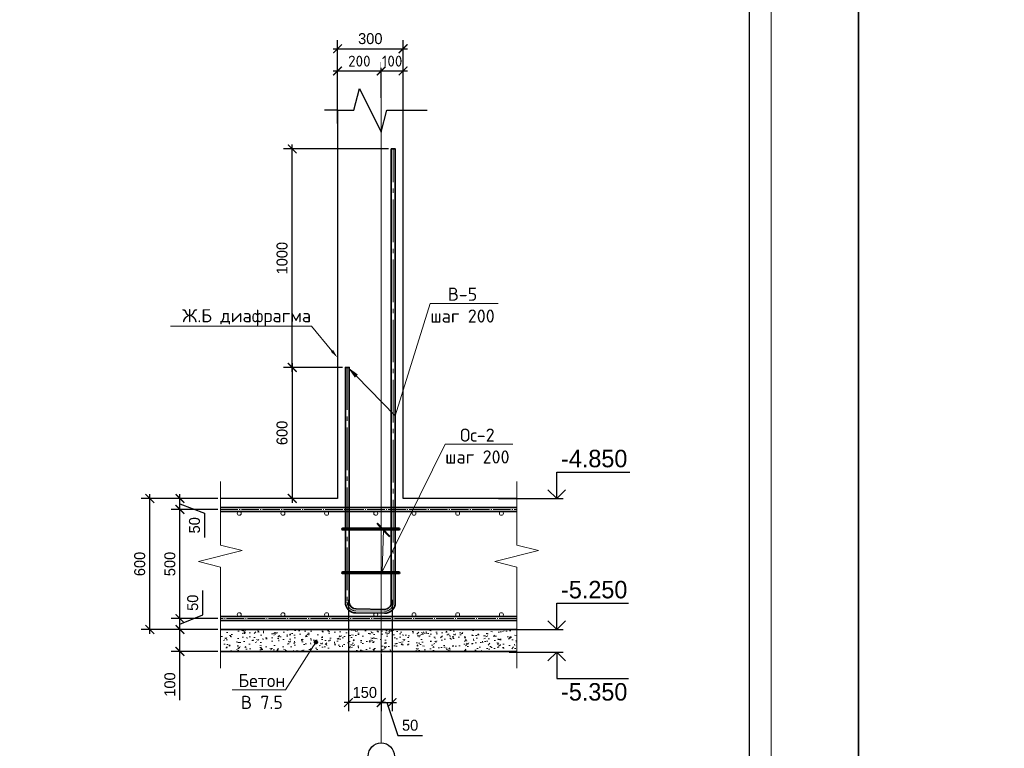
# Model space of a CAD drawing. Header units: millimetres. Extents: x -33345 to 4712671, y -3392 to 121473.
# Tile 203 of 256: x 1125994 to 1148531, y 53625 to 70302. Entities that reach past the tile are written whole.
import ezdxf
from ezdxf import colors
from ezdxf.entities.mleader import LeaderData, LeaderLine
from ezdxf.math import Vec2, Vec3

# ---------------------------------------------------------------- set-up
doc = ezdxf.new("R2010")
doc.units = ezdxf.units.MM
doc.linetypes.add('AM_DIN_G_W050', pattern=[13.75, 9.75, -1.5, 1, -1.5])
doc.linetypes.add('ГОСТ 2.303 5', pattern=[24, 20, -1.5, 1, -1.5])
doc.layers.add('_линия', color=7, linetype='Continuous')
doc.layers.add('СПДС_РАЗМЕРЫ', color=7, linetype='Continuous')
for name, color, linetype, lineweight in [('Lina', 7, 'Continuous', 20), ('Stena', 7, 'Continuous', 50), ('w-hatch', 7, 'Continuous', 0), ('w-line', 7, 'Continuous', 0), ('w-Армирования', 172, 'Continuous', 30), ('СПДС_w-ось', 4, 'Continuous', 0)]:
    doc.layers.add(name, color=color, linetype=linetype, lineweight=lineweight)
doc.styles.add('#_text', font='CS_Gost2304.shx')
doc.styles.add('ISO', font='isocpeui.ttf')
doc.styles.add('X-U-RW-01$0$StyleROMANS', font='GOTHIC.TTF')
doc.dimstyles.new('#_black', dxfattribs={"dimscale": 100, "dimtxt": 2.5, "dimasz": 2, "dimexe": 2, "dimexo": 0.625, "dimgap": 1, "dimtad": 1, "dimdec": 0, "dimtxsty": '#_text', "dimblk": 'ARCHTICK', "dimblk1": 'ARCHTICK', "dimblk2": 'DOT', "dimcen": 2.5, "dimdle": 1, "dimadec": 0, "dimazin": 2, "dimtfac": 0.75, "dimtdec": 0, "dimtmove": 1, "dimatfit": 3, "dimfxl": 1, "dimtfill": 1, "dimtolj": 1, "dimarcsym": 1})

# ---------------------------------------------------------------- blocks, each defined once
blk = doc.blocks.new('_ArchTick')
at = {"color": 0, "linetype": 'ByBlock', "const_width": 0.15}
blk.add_lwpolyline([(-0.5, -0.5), (0.5, 0.5)], dxfattribs=at)
blk = doc.blocks.new('*D1530')
at = {"layer": 'Defpoints', "color": 0, "transparency": 16777216}
for p in [(1134269, 69128), (1134269, 68454), (1133269, 68227)]:
    blk.add_point(p, dxfattribs=at)
at = {"layer": 'СПДС_РАЗМЕРЫ', "color": 0, "lineweight": -2, "transparency": 16777216}
for p, q in [((1133269, 68289), (1133269, 69328)), ((1134269, 68516), (1134269, 69328)), ((1133169, 69128), (1134369, 69128))]:
    blk.add_line(p, q, dxfattribs=at)
at = {"layer": 'СПДС_РАЗМЕРЫ', "color": 0, "lineweight": -2, "transparency": 16777216, "xscale": 200, "yscale": 200, "zscale": 200, "rotation": 180}
blk.add_blockref('_ArchTick', (1133269, 69128), dxfattribs=at)
at = {"layer": 'СПДС_РАЗМЕРЫ', "color": 0, "lineweight": -2, "transparency": 16777216, "xscale": 200, "yscale": 200, "zscale": 200}
blk.add_blockref('_ArchTick', (1134269, 69128), dxfattribs=at)
at = {"layer": 'СПДС_РАЗМЕРЫ', "color": 0, "lineweight": 9, "transparency": 16777216, "insert": (1133769, 69353), "char_height": 250, "attachment_point": 5, "style": 'X-U-RW-01$0$StyleROMANS', "bg_fill": 3, "box_fill_scale": 1.1, "bg_fill_color": 256, "bg_fill_true_color": 13158600, "bg_fill_transparency": 0}
blk.add_mtext('\\A1;{\\fISOCPEUR|b0|i0|c204|p34;200}', dxfattribs=at)
blk = doc.blocks.new('_Dot')
at = {"color": 0, "linetype": 'ByBlock', "lineweight": -2}
blk.add_line((-0.5, 0), (-1, 0), dxfattribs=at)
at = {"color": 0, "linetype": 'ByBlock', "const_width": 0.5}
blk.add_lwpolyline([(-0.25, 0, 1), (0.25, 0, 1)], format="xyb", close=True, dxfattribs=at)
blk = doc.blocks.new('*D2945')
at = {"layer": 'Defpoints', "color": 0, "transparency": 16777216}
for p in [(1129663, 56343), (1130589, 56343), (1130589, 55843)]:
    blk.add_point(p, dxfattribs=at)
at = {"layer": 'СПДС_РАЗМЕРЫ', "color": 0, "lineweight": -2, "transparency": 16777216}
for p, q in [((1130527, 56343), (1129463, 56343)), ((1129663, 55743), (1129663, 56443)), ((1130527, 55843), (1129463, 55843)), ((1129663, 54725), (1129663, 55843))]:
    blk.add_line(p, q, dxfattribs=at)
at = {"layer": 'СПДС_РАЗМЕРЫ', "color": 0, "lineweight": -2, "transparency": 16777216, "xscale": 200, "yscale": 200, "zscale": 200}
for p, rotation in [((1129663, 56343), 90), ((1129663, 55843), 270)]:
    blk.add_blockref('_ArchTick', p, dxfattribs=dict(at, rotation=rotation))
at = {"layer": 'СПДС_РАЗМЕРЫ', "color": 0, "lineweight": 9, "transparency": 16777216, "insert": (1129432, 55084), "char_height": 250, "attachment_point": 5, "rotation": 90, "style": 'X-U-RW-01$0$StyleROMANS', "bg_fill": 3, "box_fill_scale": 1.1, "bg_fill_color": 256, "bg_fill_true_color": 13158600, "bg_fill_transparency": 0}
blk.add_mtext('\\A1;100', dxfattribs=at)
blk = doc.blocks.new('*D2946')
at = {"layer": 'Defpoints', "color": 0, "transparency": 16777216}
for p in [(1128973, 59343), (1130589, 59343), (1130589, 56343)]:
    blk.add_point(p, dxfattribs=at)
at = {"layer": 'СПДС_РАЗМЕРЫ', "color": 0, "lineweight": -2, "transparency": 16777216}
for p, q in [((1130527, 59343), (1128773, 59343)), ((1128973, 56243), (1128973, 59443)), ((1130527, 56343), (1128773, 56343))]:
    blk.add_line(p, q, dxfattribs=at)
at = {"layer": 'СПДС_РАЗМЕРЫ', "color": 0, "lineweight": -2, "transparency": 16777216, "xscale": 200, "yscale": 200, "zscale": 200}
for p, rotation in [((1128973, 59343), 90), ((1128973, 56343), 270)]:
    blk.add_blockref('_ArchTick', p, dxfattribs=dict(at, rotation=rotation))
at = {"layer": 'СПДС_РАЗМЕРЫ', "color": 0, "lineweight": 9, "transparency": 16777216, "insert": (1128742, 57843), "char_height": 250, "attachment_point": 5, "rotation": 90, "style": 'X-U-RW-01$0$StyleROMANS', "bg_fill": 3, "box_fill_scale": 1.1, "bg_fill_color": 256, "bg_fill_true_color": 13158600, "bg_fill_transparency": 0}
blk.add_mtext('\\A1;600', dxfattribs=at)
blk = doc.blocks.new('*D1531')
at = {"layer": 'Defpoints', "color": 0, "transparency": 16777216}
for p in [(1129663, 56593), (1130589, 56593), (1130589, 56343)]:
    blk.add_point(p, dxfattribs=at)
at = {"layer": 'СПДС_РАЗМЕРЫ', "color": 0, "lineweight": -2, "transparency": 16777216}
for p, q in [((1130186, 56676), (1130186, 57236)), ((1130527, 56593), (1129463, 56593)), ((1129663, 56243), (1129663, 56693)), ((1129663, 56468), (1130186, 56676)), ((1130527, 56343), (1129463, 56343))]:
    blk.add_line(p, q, dxfattribs=at)
at = {"layer": 'СПДС_РАЗМЕРЫ', "color": 0, "lineweight": -2, "transparency": 16777216, "xscale": 200, "yscale": 200, "zscale": 200, "rotation": 270}
blk.add_blockref('_ArchTick', (1129663, 56343), dxfattribs=at)
at = {"layer": 'СПДС_РАЗМЕРЫ', "color": 0, "lineweight": 9, "transparency": 16777216, "insert": (1129955, 56956), "char_height": 250, "attachment_point": 5, "rotation": 90, "style": 'X-U-RW-01$0$StyleROMANS', "bg_fill": 3, "box_fill_scale": 1.1, "bg_fill_color": 256, "bg_fill_true_color": 13158600, "bg_fill_transparency": 0}
blk.add_mtext('\\A1;50', dxfattribs=at)
at = {"layer": 'СПДС_РАЗМЕРЫ', "color": 0, "lineweight": -2, "transparency": 16777216, "xscale": 200, "yscale": 200, "zscale": 200, "rotation": 90}
blk.add_blockref('_ArchTick', (1129663, 56593), dxfattribs=at)
blk = doc.blocks.new('*D1532')
at = {"layer": 'Defpoints', "color": 0, "transparency": 16777216}
for p in [(1129663, 59093), (1130589, 59093), (1130589, 56593)]:
    blk.add_point(p, dxfattribs=at)
at = {"layer": 'СПДС_РАЗМЕРЫ', "color": 0, "lineweight": -2, "transparency": 16777216}
for p, q in [((1130527, 59093), (1129463, 59093)), ((1129663, 56493), (1129663, 59193)), ((1130527, 56593), (1129463, 56593))]:
    blk.add_line(p, q, dxfattribs=at)
at = {"layer": 'СПДС_РАЗМЕРЫ', "color": 0, "lineweight": -2, "transparency": 16777216, "xscale": 200, "yscale": 200, "zscale": 200}
for p, rotation in [((1129663, 59093), 90), ((1129663, 56593), 270)]:
    blk.add_blockref('_ArchTick', p, dxfattribs=dict(at, rotation=rotation))
at = {"layer": 'СПДС_РАЗМЕРЫ', "color": 0, "lineweight": 9, "transparency": 16777216, "insert": (1129432, 57843), "char_height": 250, "attachment_point": 5, "rotation": 90, "style": 'X-U-RW-01$0$StyleROMANS', "bg_fill": 3, "box_fill_scale": 1.1, "bg_fill_color": 256, "bg_fill_true_color": 13158600, "bg_fill_transparency": 0}
blk.add_mtext('\\A1;500', dxfattribs=at)
blk = doc.blocks.new('*D1533')
at = {"layer": 'Defpoints', "color": 0, "transparency": 16777216}
for p in [(1129663, 59343), (1130589, 59343), (1130589, 59093)]:
    blk.add_point(p, dxfattribs=at)
at = {"layer": 'СПДС_РАЗМЕРЫ', "color": 0, "lineweight": -2, "transparency": 16777216}
for p, q in [((1130527, 59343), (1129463, 59343)), ((1129663, 58993), (1129663, 59443)), ((1130527, 59093), (1129463, 59093)), ((1129663, 59218), (1130228, 59009)), ((1130228, 59009), (1130228, 58449))]:
    blk.add_line(p, q, dxfattribs=at)
at = {"layer": 'СПДС_РАЗМЕРЫ', "color": 0, "lineweight": -2, "transparency": 16777216, "xscale": 200, "yscale": 200, "zscale": 200, "rotation": 90}
blk.add_blockref('_ArchTick', (1129663, 59343), dxfattribs=at)
at = {"layer": 'СПДС_РАЗМЕРЫ', "color": 0, "lineweight": 9, "transparency": 16777216, "insert": (1129996, 58729), "char_height": 250, "attachment_point": 5, "rotation": 90, "style": 'X-U-RW-01$0$StyleROMANS', "bg_fill": 3, "box_fill_scale": 1.1, "bg_fill_color": 256, "bg_fill_true_color": 13158600, "bg_fill_transparency": 0}
blk.add_mtext('\\A1;50', dxfattribs=at)
at = {"layer": 'СПДС_РАЗМЕРЫ', "color": 0, "lineweight": -2, "transparency": 16777216, "xscale": 200, "yscale": 200, "zscale": 200, "rotation": 270}
blk.add_blockref('_ArchTick', (1129663, 59093), dxfattribs=at)
blk = doc.blocks.new('*D1534')
at = {"layer": 'Defpoints', "color": 0, "transparency": 16777216}
for p in [(1133448, 62343), (1132232, 59343), (1133269, 59343)]:
    blk.add_point(p, dxfattribs=at)
at = {"layer": 'СПДС_РАЗМЕРЫ', "color": 0, "lineweight": -2, "transparency": 16777216}
for p, q in [((1132232, 62443), (1132232, 59243)), ((1133386, 62343), (1132032, 62343)), ((1133207, 59343), (1132032, 59343))]:
    blk.add_line(p, q, dxfattribs=at)
at = {"layer": 'СПДС_РАЗМЕРЫ', "color": 0, "lineweight": -2, "transparency": 16777216, "xscale": 200, "yscale": 200, "zscale": 200}
for p, rotation in [((1132232, 62343), 90), ((1132232, 59343), 270)]:
    blk.add_blockref('_ArchTick', p, dxfattribs=dict(at, rotation=rotation))
at = {"layer": 'СПДС_РАЗМЕРЫ', "color": 0, "lineweight": 9, "transparency": 16777216, "insert": (1132000, 60843), "char_height": 250, "attachment_point": 5, "rotation": 90, "style": 'X-U-RW-01$0$StyleROMANS', "bg_fill": 3, "box_fill_scale": 1.1, "bg_fill_color": 256, "bg_fill_true_color": 13158600, "bg_fill_transparency": 0}
blk.add_mtext('\\A1;600', dxfattribs=at)
blk = doc.blocks.new('*D1535')
at = {"layer": 'Defpoints', "color": 0, "transparency": 16777216}
for p in [(1132232, 67343), (1134499, 67343), (1133448, 62343)]:
    blk.add_point(p, dxfattribs=at)
at = {"layer": 'СПДС_РАЗМЕРЫ', "color": 0, "lineweight": -2, "transparency": 16777216}
for p, q in [((1132232, 62243), (1132232, 67443)), ((1134437, 67343), (1132032, 67343)), ((1133386, 62343), (1132032, 62343))]:
    blk.add_line(p, q, dxfattribs=at)
at = {"layer": 'СПДС_РАЗМЕРЫ', "color": 0, "lineweight": -2, "transparency": 16777216, "xscale": 200, "yscale": 200, "zscale": 200}
for p, rotation in [((1132232, 67343), 90), ((1132232, 62343), 270)]:
    blk.add_blockref('_ArchTick', p, dxfattribs=dict(at, rotation=rotation))
at = {"layer": 'СПДС_РАЗМЕРЫ', "color": 0, "lineweight": 9, "transparency": 16777216, "insert": (1132000, 64843), "char_height": 250, "attachment_point": 5, "rotation": 90, "style": 'X-U-RW-01$0$StyleROMANS', "bg_fill": 3, "box_fill_scale": 1.1, "bg_fill_color": 256, "bg_fill_true_color": 13158600, "bg_fill_transparency": 0}
blk.add_mtext('\\A1;1000', dxfattribs=at)
blk = doc.blocks.new('*D1536')
at = {"layer": 'Defpoints', "color": 0, "transparency": 16777216}
for p in [(1133519, 57087), (1134269, 55843)]:
    blk.add_point(p, dxfattribs=at)
at = {"layer": 'СПДС_РАЗМЕРЫ', "color": 0, "lineweight": -2, "transparency": 16777216}
for p, q in [((1133519, 57025), (1133519, 54471)), ((1134269, 55780), (1134269, 54471)), ((1134369, 54671), (1133419, 54671))]:
    blk.add_line(p, q, dxfattribs=at)
at = {"layer": 'СПДС_РАЗМЕРЫ', "color": 0, "lineweight": 9, "transparency": 16777216, "insert": (1133894, 54902), "char_height": 250, "attachment_point": 5, "style": 'X-U-RW-01$0$StyleROMANS', "bg_fill": 3, "box_fill_scale": 1.1, "bg_fill_color": 256, "bg_fill_true_color": 13158600, "bg_fill_transparency": 0}
blk.add_mtext('\\A1;150', dxfattribs=at)
at = {"layer": 'Defpoints', "color": 0, "transparency": 16777216}
blk.add_point((1133519, 54671), dxfattribs=at)
at = {"layer": 'СПДС_РАЗМЕРЫ', "color": 0, "lineweight": -2, "transparency": 16777216, "xscale": 200, "yscale": 200, "zscale": 200, "rotation": 180}
blk.add_blockref('_ArchTick', (1133519, 54671), dxfattribs=at)
at = {"layer": 'СПДС_РАЗМЕРЫ', "color": 0, "lineweight": -2, "transparency": 16777216, "xscale": 200, "yscale": 200, "zscale": 200}
blk.add_blockref('_ArchTick', (1134269, 54671), dxfattribs=at)
blk = doc.blocks.new('*D1537')
at = {"layer": 'Defpoints', "color": 0, "transparency": 16777216}
for p in [(1134519, 57087), (1134269, 55843), (1134519, 54671)]:
    blk.add_point(p, dxfattribs=at)
at = {"layer": 'СПДС_РАЗМЕРЫ', "color": 0, "lineweight": -2, "transparency": 16777216}
for p, q in [((1134519, 57025), (1134519, 54471)), ((1134269, 55780), (1134269, 54471)), ((1134169, 54671), (1134619, 54671)), ((1134394, 54671), (1134651, 53920)), ((1134651, 53920), (1135212, 53920))]:
    blk.add_line(p, q, dxfattribs=at)
at = {"layer": 'СПДС_РАЗМЕРЫ', "color": 0, "lineweight": -2, "transparency": 16777216, "xscale": 200, "yscale": 200, "zscale": 200, "rotation": 180}
blk.add_blockref('_ArchTick', (1134269, 54671), dxfattribs=at)
at = {"layer": 'СПДС_РАЗМЕРЫ', "color": 0, "lineweight": -2, "transparency": 16777216, "xscale": 200, "yscale": 200, "zscale": 200}
blk.add_blockref('_ArchTick', (1134519, 54671), dxfattribs=at)
at = {"layer": 'СПДС_РАЗМЕРЫ', "color": 0, "lineweight": 9, "transparency": 16777216, "insert": (1134931, 54152), "char_height": 250, "attachment_point": 5, "style": 'X-U-RW-01$0$StyleROMANS', "bg_fill": 3, "box_fill_scale": 1.1, "bg_fill_color": 256, "bg_fill_true_color": 13158600, "bg_fill_transparency": 0}
blk.add_mtext('\\A1;50', dxfattribs=at)
blk = doc.blocks.new('*D1542')
at = {"layer": 'Defpoints', "color": 0, "transparency": 16777216}
for p in [(1134269, 68454), (1134769, 68227)]:
    blk.add_point(p, dxfattribs=at)
at = {"layer": 'СПДС_РАЗМЕРЫ', "color": 0, "lineweight": -2, "transparency": 16777216}
for p, q in [((1134269, 68516), (1134269, 69328)), ((1134769, 68289), (1134769, 69328)), ((1134169, 69128), (1134869, 69128))]:
    blk.add_line(p, q, dxfattribs=at)
at = {"layer": 'СПДС_РАЗМЕРЫ', "color": 0, "transparency": 16777216, "insert": (1134519, 69353), "char_height": 250, "attachment_point": 5, "style": 'X-U-RW-01$0$StyleROMANS', "bg_fill": 3, "box_fill_scale": 1.1, "bg_fill_color": 256, "bg_fill_true_color": 13158600, "bg_fill_transparency": 0}
blk.add_mtext('\\A1;{\\fISOCPEUR|b0|i0|c204|p34;100}', dxfattribs=at)
at = {"layer": 'Defpoints', "color": 0, "transparency": 16777216}
blk.add_point((1134769, 69128), dxfattribs=at)
at = {"layer": 'СПДС_РАЗМЕРЫ', "color": 0, "lineweight": -2, "transparency": 16777216, "xscale": 200, "yscale": 200, "zscale": 200, "rotation": 180}
blk.add_blockref('_ArchTick', (1134269, 69128), dxfattribs=at)
at = {"layer": 'СПДС_РАЗМЕРЫ', "color": 0, "lineweight": -2, "transparency": 16777216, "xscale": 200, "yscale": 200, "zscale": 200}
blk.add_blockref('_ArchTick', (1134769, 69128), dxfattribs=at)
blk = doc.blocks.new('tryu')
at = {"layer": 'Lina', "ltscale": 10}
blk.add_lwpolyline([(-43721760, 22818632), (-43721760, 22788932), (-43763760, 22788932), (-43763760, 22818632)], close=True, dxfattribs=at)
at = {"layer": 'Lina', "lineweight": 30, "ltscale": 10}
blk.add_lwpolyline([(-43722260, 22818132), (-43722260, 22789432), (-43761760, 22789432), (-43761760, 22818132)], close=True, dxfattribs=at)
blk = doc.blocks.new('*D2956')
at = {"layer": 'Defpoints', "color": 0, "transparency": 16777216}
for p in [(1134769, 69636), (1133269, 67861), (1134769, 67861)]:
    blk.add_point(p, dxfattribs=at)
at = {"layer": 'СПДС_РАЗМЕРЫ', "color": 0, "lineweight": -2, "transparency": 16777216}
for p, q in [((1133269, 67923), (1133269, 69836)), ((1134769, 67923), (1134769, 69836)), ((1133169, 69636), (1134869, 69636))]:
    blk.add_line(p, q, dxfattribs=at)
at = {"layer": 'СПДС_РАЗМЕРЫ', "color": 0, "lineweight": -2, "transparency": 16777216, "xscale": 200, "yscale": 200, "zscale": 200, "rotation": 180}
blk.add_blockref('_ArchTick', (1133269, 69636), dxfattribs=at)
at = {"layer": 'СПДС_РАЗМЕРЫ', "color": 0, "lineweight": -2, "transparency": 16777216, "xscale": 200, "yscale": 200, "zscale": 200}
blk.add_blockref('_ArchTick', (1134769, 69636), dxfattribs=at)
at = {"layer": 'СПДС_РАЗМЕРЫ', "color": 0, "lineweight": 9, "transparency": 16777216, "insert": (1134019, 69867), "char_height": 250, "attachment_point": 5, "style": 'X-U-RW-01$0$StyleROMANS', "bg_fill": 3, "box_fill_scale": 1.1, "bg_fill_color": 256, "bg_fill_true_color": 13158600, "bg_fill_transparency": 0}
blk.add_mtext('\\A1;300', dxfattribs=at)
blk = doc.blocks.new('srhet')
at = {"lineweight": 20}
blk.add_lwpolyline([(-49807960, 24193266), (-49748560, 24193266), (-49748560, 24235266), (-49807960, 24235266)], close=True, dxfattribs=at)
at = {"lineweight": 35}
blk.add_lwpolyline([(-49805960, 24193766), (-49749060, 24193766), (-49749060, 24234766), (-49805960, 24234766)], close=True, dxfattribs=at)

msp = doc.modelspace()

# ---------------------------------------------------------------- linework, layer by layer
at = {"linetype": 'Continuous', "ltscale": 4}
msp.add_line((1134769.493, 68226.964), (1135319.493, 68226.964), dxfattribs=at)
at = {"linetype": 'Continuous', "lineweight": 25, "ltscale": 100}
for p, q in [((1138285.208, 59342.995), (1138285.208, 59942.995)), ((1138285.208, 59942.995), (1139956.613, 59942.995)), ((1136956.97, 59342.995), (1138435.208, 59342.995)), ((1138285.208, 56342.995), (1138285.208, 56942.995)), ((1138285.208, 56942.995), (1139931.668, 56942.995)), ((1137196.179, 56342.995), (1138435.208, 56342.995)), ((1137196.179, 55825.682), (1138435.208, 55825.682)), ((1138285.208, 55825.682), (1138285.208, 55225.682)), ((1138285.208, 55225.682), (1139931.668, 55225.682))]:
    msp.add_line(p, q, dxfattribs=at)
at = {"color": 0, "lineweight": 30, "ltscale": 100}
msp.add_lwpolyline([(1133269.493, 68226.964), (1133269.493, 59342.995), (1130589.175, 59342.995)], dxfattribs=at)
at = {"linetype": 'Continuous', "lineweight": 25, "ltscale": 100}
for points in [[(1138085.209, 59542.995), (1138285.208, 59342.995), (1138485.208, 59542.995)], [(1138085.209, 56542.995), (1138285.208, 56342.995), (1138485.208, 56542.995)], [(1138085.209, 55625.682), (1138285.208, 55825.682), (1138485.208, 55625.682)]]:
    msp.add_lwpolyline(points, dxfattribs=at)
at = {"layer": 'Stena', "color": 7, "lineweight": 25}
msp.add_circle((1134269.493, 53447.753), 300, dxfattribs=at)
at = {"layer": 'w-line', "color": 0, "lineweight": 30, "ltscale": 100}
msp.add_lwpolyline([(1137369.775, 59342.995), (1134769.493, 59342.995), (1134769.493, 68226.964)], dxfattribs=at)
at = {"layer": 'w-Армирования', "color": 0, "lineweight": 35, "ltscale": 100}
for points in [[(1133691.473, 56723.711), (1134342.833, 56714.991, 0.416198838), (1134589.493, 56959.986), (1134589.492, 67342.995), (1134499.492, 67342.995), (1134499.493, 56959.986, -0.416222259), (1134343.43, 56804.989), (1133692.07, 56813.709, -0.414169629), (1133538.135, 56969.744), (1133538.213, 62342.689), (1133448.215, 62343.301), (1133448.138, 56970.387, 0.414240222)], [(1134651.216, 58622.594), (1134672.005, 58622.594, 1), (1134672.005, 58662.594), (1134651.216, 58662.594), (1133387.77, 58662.594, 1), (1133387.77, 58622.594)], [(1134651.216, 57622.594), (1134672.005, 57622.594, 1), (1134672.005, 57662.594), (1134651.216, 57662.594), (1133387.77, 57662.594, 1), (1133387.77, 57622.594)]]:
    msp.add_lwpolyline(points, format="xyb", close=True, dxfattribs=at)
at = {"layer": 'w-Армирования', "color": 0, "lineweight": 0, "ltscale": 100}
for points in [[(1130589.175, 59727.685), (1130589.175, 58274.339), (1131089.175, 58149.339), (1130089.175, 57899.339), (1130589.175, 57774.339), (1130589.175, 55458.305)], [(1137369.775, 59727.685), (1137369.775, 58274.339), (1137869.775, 58149.339), (1136869.775, 57899.339), (1137369.775, 57774.339), (1137369.775, 55458.305)]]:
    msp.add_lwpolyline(points, dxfattribs=at)
at = {"layer": 'w-Армирования', "color": 0, "lineweight": 35, "ltscale": 100}
for points in [[(1130589.175, 59137.995), (1137369.775, 59137.995)], [(1137369.775, 59047.995), (1130589.175, 59047.995)], [(1137369.775, 56637.995), (1130589.175, 56637.995)], [(1130589.175, 56547.995), (1137369.775, 56547.995)]]:
    msp.add_lwpolyline(points, dxfattribs=at)
at = {"layer": 'w-Армирования', "color": 0, "lineweight": 15, "ltscale": 100}
for centre in [(1131019.493, 59002.995), (1132019.493, 59002.995), (1133019.493, 59002.995), (1134144.493, 59002.995), (1135019.493, 59002.995), (1136019.493, 59002.995), (1137019.493, 59002.995), (1131019.493, 56682.995), (1132019.493, 56682.995), (1133019.493, 56682.995), (1134144.493, 56682.995), (1135019.493, 56682.995), (1136019.493, 56682.995), (1137019.493, 56682.995)]:
    msp.add_circle(centre, 45, dxfattribs=at)
at = {"layer": 'СПДС_w-ось', "color": 1, "linetype": 'AM_DIN_G_W050', "lineweight": 5, "ltscale": 100}
msp.add_lwpolyline([(1133493.214, 62342.995), (1133493.137, 56970.066, 0.414213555), (1133691.771, 56768.71), (1134343.132, 56759.99, 0.41620807), (1134544.493, 56959.986), (1134544.492, 67342.995)], format="xyb", dxfattribs=at)
at = {"layer": 'СПДС_w-ось', "color": 1, "linetype": 'ГОСТ 2.303 5', "lineweight": 5, "ltscale": 20}
for points in [[(1130589.175, 59092.995), (1137369.775, 59092.995)], [(1137369.775, 56592.995), (1130589.175, 56592.995)]]:
    msp.add_lwpolyline(points, dxfattribs=at)
at = {"layer": 'СПДС_w-ось', "color": 1, "linetype": 'AM_DIN_G_W050', "lineweight": 5, "ltscale": 100}
for points in [[(1134661.608, 58642.594), (1133377.373, 58642.594)], [(1134661.608, 57642.594), (1133377.373, 57642.594)]]:
    msp.add_lwpolyline(points, dxfattribs=at)
at = {"layer": 'СПДС_РАЗМЕРЫ', "color": 0, "lineweight": 9}
msp.add_lwpolyline([(1134269.493, 68753.366), (1134269.493, 54848.252), (1134269.493, 53747.753)], dxfattribs=at)

# ---------------------------------------------------------------- block references
at = {"layer": '_линия', "color": 18, "lineweight": 0}
msp.add_blockref('srhet', (50951152.006, -24148764.744), dxfattribs=at)

# ---------------------------------------------------------------- texts
at = {"linetype": 'Continuous', "lineweight": 25, "ltscale": 100, "char_height": 400, "width": 1051.80875, "style": 'X-U-RW-01$0$StyleROMANS'}
for s, insert, attachment_point in [('-4.850', (1138385.926, 60457.156), 1), ('-5.250', (1138385.926, 57457.156), 1), ('-5.350', (1138385.926, 54711.521), 7)]:
    msp.add_mtext(s, dxfattribs=dict(at, insert=insert, attachment_point=attachment_point))

# ---------------------------------------------------------------- leaders
at = {"lineweight": 13, "ltscale": 100}
ml = msp.add_multileader_mtext('Standard', dxfattribs=at)
ml.set_content('{\\fISOCPEUR|b0|i0|c204|p34;Ос-2\\Pшаг 200}', color=256, style='X-U-RW-01$0$StyleROMANS')
ml.set_leader_properties(lineweight=13)
ml.set_arrow_properties(name='ARCHTICK')
ml.build(insert=Vec2(0, 0))
ml.multileader.update_dxf_attribs({"text_left_attachment_type": 6, "text_right_attachment_type": 6, "dogleg_length": 0.36, "arrow_head_size": 300})
ctx = ml.context
ctx.base_point, ctx.char_height, ctx.arrow_head_size, ctx.plane_origin = Vec3(1135731.665, 60583.439), 300, 300, Vec3(1134820.286, 64504.093)
ctx.left_attachment, ctx.right_attachment, ctx.text_align_type = 6, 6, 1
notes = []
notes.append((ctx, [(1, (1, 1, 0), (1135731.305, 60583.439), (1, 0), 0.36, [(1, [(1134318.379, 58622.594), (1134290.723, 57662.594)], 0, [])])]))
ctx.mtext.insert, ctx.mtext.width, ctx.mtext.alignment, ctx.mtext.flow_direction = Vec3(1136468.665, 60943.439), 1781.8902, 2, 5
for ctx, leaders in notes:
    for number, flags, end, landing, length, lines in leaders:
        leader = LeaderData()
        leader.index, (leader.has_last_leader_line, leader.has_dogleg_vector, leader.attachment_direction) = number, flags
        leader.last_leader_point, leader.dogleg_vector, leader.dogleg_length = Vec3(end), Vec3(landing), length
        for number, points, colour, breaks in lines:
            line = LeaderLine()
            line.index, line.vertices, line.color, line.breaks = number, Vec3.list(points), colors.encode_raw_color(colour), breaks
            leader.lines.append(line)
        ctx.leaders.append(leader)

# ---------------------------------------------------------------- next in the draw order: dimensions: what is measured, and where the dimension line sits
at = {"layer": 'СПДС_РАЗМЕРЫ', "color": 0, "lineweight": 9}
dim = msp.add_linear_dim(base=(1134269.493, 69127.521), p1=(1133269.493, 68226.964), p2=(1134269.493, 68453.81), text='{\\fISOCPEUR|b0|i0|c204|p34;<>}', dimstyle='#_black', override={"dimlfac": 0.2, "dimtxsty": 'X-U-RW-01$0$StyleROMANS'}, dxfattribs=at)
dim.commit()
dim.dimension.update_dxf_attribs({"geometry": '*D1530', "text_midpoint": (1133769.493, 69352.521)})
dim = msp.add_linear_dim(base=(1132231.664, 59342.995), p1=(1133448.215, 62343.301), p2=(1133269.493, 59342.995), angle=90, dimstyle='#_black', override={"dimlfac": 0.2, "dimtxsty": 'X-U-RW-01$0$StyleROMANS'}, dxfattribs=at)
dim.commit()
dim.dimension.update_dxf_attribs({"geometry": '*D1534', "text_midpoint": (1132000.375, 60843.148)})
dim = msp.add_linear_dim(base=(1129662.884, 56342.995), p1=(1130589.175, 55842.995), p2=(1130589.175, 56342.995), angle=90, dimstyle='#_black', override={"dimlfac": 0.2, "dimtxsty": 'X-U-RW-01$0$StyleROMANS'}, dxfattribs=at)
dim.commit()
dim.dimension.update_dxf_attribs({"geometry": '*D2945', "text_midpoint": (1129662.884, 55084.385), "dimtype": 160})

# ---------------------------------------------------------------- next in the draw order: linework, layer by layer
at = {"linetype": 'Continuous', "ltscale": 4}
msp.add_line((1133269.493, 68226.964), (1132969.493, 68226.964), dxfattribs=at)
msp.add_lwpolyline([(1133269.493, 68226.964), (1133644.493, 68226.964), (1133769.493, 68726.964), (1134269.493, 67726.964), (1134394.493, 68226.964), (1134769.493, 68226.964)], dxfattribs=at)
at = {"layer": 'w-Армирования', "color": 0, "lineweight": 35, "ltscale": 100}
msp.add_lwpolyline([(1130589.175, 55842.995), (1137369.775, 55842.995)], dxfattribs=at)

# ---------------------------------------------------------------- next in the draw order: dimensions: what is measured, and where the dimension line sits
at = {"layer": 'СПДС_РАЗМЕРЫ', "color": 0, "lineweight": 9}
for base, p1, p2, angle, picture, middle in [((1132231.664, 67342.995), (1133448.215, 62343.301), (1134499.492, 67342.995), 270, '*D1535', (1132000.375, 64843.148)), ((1128973.066, 59342.995), (1130589.175, 56342.995), (1130589.175, 59342.995), 90, '*D2946', (1128741.777, 57842.995))]:
    dim = msp.add_linear_dim(base=base, p1=p1, p2=p2, angle=angle, dimstyle='#_black', override={"dimlfac": 0.2, "dimtxsty": 'X-U-RW-01$0$StyleROMANS'}, dxfattribs=at)
    dim.commit()
    dim.dimension.update_dxf_attribs({"geometry": picture, "text_midpoint": middle})

# ---------------------------------------------------------------- next in the draw order: texts
at = {"insert": (351439.431, 62275.551), "char_height": 500, "width": 9875.6458, "attachment_point": 1, "style": 'ISO'}
msp.add_mtext('\\pi4343.31532;{\\LА-А\\P\\pi0;Армирование приямка. M 1:20}', dxfattribs=at)

# ---------------------------------------------------------------- next in the draw order: dimensions: what is measured, and where the dimension line sits
at = {"layer": 'СПДС_РАЗМЕРЫ'}
dim = msp.add_linear_dim(base=(1134769.493, 69127.521), p1=(1134269.493, 68453.81), p2=(1134769.493, 68226.964), angle=180, text='{\\fISOCPEUR|b0|i0|c204|p34;<>}', dimstyle='#_black', override={"dimlfac": 0.2, "dimtxsty": 'X-U-RW-01$0$StyleROMANS'}, dxfattribs=at)
dim.commit()
dim.dimension.update_dxf_attribs({"geometry": '*D1542', "text_midpoint": (1134519.493, 69127.521), "dimtype": 160})
at = {"layer": 'СПДС_РАЗМЕРЫ', "color": 0, "lineweight": 9}
dim = msp.add_linear_dim(base=(1129662.884, 56592.995), p1=(1130589.175, 56342.995), p2=(1130589.175, 56592.995), angle=90, dimstyle='#_black', override={"dimlfac": 0.2, "dimtxsty": 'X-U-RW-01$0$StyleROMANS'}, dxfattribs=at)
dim.commit()
dim.dimension.update_dxf_attribs({"geometry": '*D1531', "text_midpoint": (1130185.917, 56775.836), "dimtype": 160})

# ---------------------------------------------------------------- next in the draw order: leaders
at = {"lineweight": 13, "ltscale": 100}
ml = msp.add_multileader_mtext('Standard', dxfattribs=at)
ml.set_content('{\\fISOCPEUR|b0|i0|c204|p34;В-\\fISOCPEUR|b0|i0|c0|p34;5\\fISOCPEUR|b0|i0|c204|p34;\\Pшаг 200}', color=256, style='X-U-RW-01$0$StyleROMANS')
ml.set_leader_properties(lineweight=13)
ml.build(insert=Vec2(0, 0))
ml.multileader.update_dxf_attribs({"text_left_attachment_type": 6, "text_right_attachment_type": 6, "dogleg_length": 0.36, "arrow_head_size": 300})
ctx = ml.context
ctx.base_point, ctx.char_height, ctx.arrow_head_size, ctx.plane_origin = Vec3(1135392.853, 63808.637), 300, 300, Vec3(1135119.056, 68075.679)
ctx.left_attachment, ctx.right_attachment, ctx.text_align_type = 6, 6, 1
notes = []
notes.append((ctx, [(1, (1, 1, 0), (1135392.493, 63808.637), (1, 0), 0.36, [(1, [(1133493.195, 62357.187), (1134589.493, 61234.18)], 0, [])])]))
ctx.mtext.insert, ctx.mtext.width, ctx.mtext.alignment, ctx.mtext.flow_direction = Vec3(1136129.853, 64168.637), 1781.8902, 2, 5
at = {"lineweight": 13}
ml = msp.add_multileader_mtext('Standard', dxfattribs=at)
ml.set_content('{\\fISOCPEUR|b0|i0|c204|p34;Ж.Б диафрагма }', color=256, style='X-U-RW-01$0$StyleROMANS')
ml.set_leader_properties(lineweight=13)
ml.build(insert=Vec2(0, 0))
ml.multileader.update_dxf_attribs({"text_left_attachment_type": 6, "text_right_attachment_type": 6, "dogleg_length": 10, "arrow_head_size": 200})
ctx = ml.context
ctx.base_point, ctx.char_height, ctx.arrow_head_size, ctx.plane_origin = Vec3(1129842.055, 63286.793), 300, 200, Vec3(1133519.493, 64566.38)
ctx.left_attachment, ctx.right_attachment, ctx.text_align_type = 6, 6, 2
notes.append((ctx, [(0, (1, 1, 0), (1132676.055, 63286.793), (-1, 0), 10, [(0, [(1133269.493, 62566.38)], 0, [])])]))
ctx.mtext.insert, ctx.mtext.alignment, ctx.mtext.flow_direction = Vec3(1132664.055, 63676.793), 3, 5
for ctx, leaders in notes:
    for number, flags, end, landing, length, lines in leaders:
        leader = LeaderData()
        leader.index, (leader.has_last_leader_line, leader.has_dogleg_vector, leader.attachment_direction) = number, flags
        leader.last_leader_point, leader.dogleg_vector, leader.dogleg_length = Vec3(end), Vec3(landing), length
        for number, points, colour, breaks in lines:
            line = LeaderLine()
            line.index, line.vertices, line.color, line.breaks = number, Vec3.list(points), colors.encode_raw_color(colour), breaks
            leader.lines.append(line)
        ctx.leaders.append(leader)

# ---------------------------------------------------------------- next in the draw order: hatches: boundary and pattern name
at = {"layer": 'w-hatch', "ltscale": 100}
h = msp.add_hatch(dxfattribs=at)
h.set_pattern_fill('AR-CONC', color=0, scale=2)
h.set_pattern_definition([(50, (222934732.7, -49669854.1), (364.369338, -31.87817108), [38.1, -419.1]), (355, (222934732.7, -49669854.1), (-70.48684285, 382.1136905), [30.48, -335.28116834]), (100.4514447, (222934763.06, -49669856.77), (293.8824942, 350.2355038), [32.3800176, -356.1804892]), (46.1842, (222934732.7, -49669752.5), (542.1580818, -84.0846559), [57.15, -628.65]), (96.6355576, (222934777.9, -49669759.5), (474.8082681, 494.8522492), [48.5700463, -534.2712163]), (351.18415117, (222934732.7, -49669752.5), (474.8082681, 494.8522492), [45.7199341, -502.9194638]), (21, (222934783.5, -49669777.9), (303.22878254, -204.53039637), [38.1, -419.1]), (326, (222934783.5, -49669777.9), (123.6040567, 368.37593224), [30.48, -335.28]), (71.451445, (222934808.77, -49669794.95), (426.83283856, 163.84553777), [32.3800176, -356.1798752]), (37.5, (222934732.7, -49669854.11), (6.1772065, 169.11007775), [0, -331.216, 0, -340.36, 0, -336.55]), (7.5, (222934732.7, -49669854.11), (133.63932502, 200.36114964), [0, -194.056, 0, -323.596, 0, -128.27]), (327.5, (222934619.41, -49669854.11), (271.18119033, -11.457487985), [0, -127, 0, -396.24, 0, -525.78]), (317.5, (222934568.61, -49669854.1), (296.25836277, 50.85298207), [0, -165.1, 0, -263.144, 0, -373.38])])
h.paths.add_polyline_path([(1137369.775, 55842.995), (1137369.775, 56342.995), (1130589.175, 56342.995), (1130589.175, 55842.995)])

# ---------------------------------------------------------------- next in the draw order: linework, layer by layer
at = {"layer": 'w-Армирования', "color": 0, "lineweight": 35, "ltscale": 100}
msp.add_lwpolyline([(1137369.775, 56342.995), (1130589.175, 56342.995)], dxfattribs=at)

# ---------------------------------------------------------------- next in the draw order: dimensions: what is measured, and where the dimension line sits
at = {"layer": 'СПДС_РАЗМЕРЫ', "color": 0, "lineweight": 9}
dim = msp.add_linear_dim(base=(1129662.884, 59092.995), p1=(1130589.175, 56592.995), p2=(1130589.175, 59092.995), angle=90, dimstyle='#_black', override={"dimlfac": 0.2, "dimtxsty": 'X-U-RW-01$0$StyleROMANS'}, dxfattribs=at)
dim.commit()
dim.dimension.update_dxf_attribs({"geometry": '*D1532', "text_midpoint": (1129431.596, 57842.995)})

# ---------------------------------------------------------------- next in the draw order: dimensions: what is measured, and where the dimension line sits
dim = msp.add_linear_dim(base=(1129662.884, 59342.995), p1=(1130589.175, 59092.995), p2=(1130589.175, 59342.995), angle=90, dimstyle='#_black', override={"dimlfac": 0.2, "dimtxsty": 'X-U-RW-01$0$StyleROMANS'}, dxfattribs=at)
dim.commit()
dim.dimension.update_dxf_attribs({"geometry": '*D1533', "text_midpoint": (1130227.659, 58909.021), "dimtype": 160})
dim = msp.add_linear_dim(base=(1133519.493, 54670.796), p1=(1134269.493, 55842.995), p2=(1133519.493, 57087.137), dimstyle='#_black', override={"dimlfac": 0.2, "dimtxsty": 'X-U-RW-01$0$StyleROMANS'}, dxfattribs=at)
dim.commit()
dim.dimension.update_dxf_attribs({"geometry": '*D1536', "text_midpoint": (1133894.493, 54670.796), "dimtype": 160})

# ---------------------------------------------------------------- next in the draw order: dimensions: what is measured, and where the dimension line sits
dim = msp.add_linear_dim(base=(1134519.493, 54670.796), p1=(1134269.493, 55842.995), p2=(1134519.493, 57087.137), angle=180, dimstyle='#_black', override={"dimlfac": 0.2, "dimtxsty": 'X-U-RW-01$0$StyleROMANS'}, dxfattribs=at)
dim.commit()
dim.dimension.update_dxf_attribs({"geometry": '*D1537', "text_midpoint": (1134751.194, 53920.418), "dimtype": 160})

# ---------------------------------------------------------------- next in the draw order: leaders
at = {"lineweight": 13, "ltscale": 100}
ml = msp.add_multileader_mtext('Standard', dxfattribs=at)
ml.set_content('{\\fISOCPEUR|b0|i0|c204|p34;Бетон\\PВ \\fISOCPEUR|b0|i0|c0|p34;7.5}', color=256, style='X-U-RW-01$0$StyleROMANS')
ml.set_leader_properties(lineweight=13)
ml.set_arrow_properties(name='DOT')
ml.build(insert=Vec2(0, 0))
ml.multileader.update_dxf_attribs({"text_left_attachment_type": 6, "text_right_attachment_type": 6, "dogleg_length": 0.36, "arrow_head_size": 100})
ctx = ml.context
ctx.base_point, ctx.char_height, ctx.arrow_head_size, ctx.plane_origin = Vec3(1130996.389, 54965.865), 300, 100, Vec3(1129838.698, 56662.63)
ctx.left_attachment, ctx.right_attachment, ctx.text_align_type = 6, 6, 1
notes = []
notes.append((ctx, [(1, (1, 1, 0), (1132080.749, 54965.865), (-1, 0), 0.36, [(1, [(1132773.719, 56053.215)], 0, [])])]))
ctx.mtext.insert, ctx.mtext.width, ctx.mtext.alignment, ctx.mtext.flow_direction = Vec3(1131538.389, 55325.865), 4246.65166, 2, 5
for ctx, leaders in notes:
    for number, flags, end, landing, length, lines in leaders:
        leader = LeaderData()
        leader.index, (leader.has_last_leader_line, leader.has_dogleg_vector, leader.attachment_direction) = number, flags
        leader.last_leader_point, leader.dogleg_vector, leader.dogleg_length = Vec3(end), Vec3(landing), length
        for number, points, colour, breaks in lines:
            line = LeaderLine()
            line.index, line.vertices, line.color, line.breaks = number, Vec3.list(points), colors.encode_raw_color(colour), breaks
            leader.lines.append(line)
        ctx.leaders.append(leader)

# ---------------------------------------------------------------- next in the draw order: linework, layer by layer
at = {"layer": 'СПДС_РАЗМЕРЫ', "color": 0, "lineweight": 9}
msp.add_lwpolyline([(1134269.493, 68753.366), (1134269.493, 54848.252), (1134269.493, 53747.753)], dxfattribs=at)

# ---------------------------------------------------------------- next in the draw order: block references
msp.add_blockref('tryu', (44864951.634, -22744430.79))

# ---------------------------------------------------------------- next in the draw order: dimensions: what is measured, and where the dimension line sits
dim = msp.add_linear_dim(base=(1134769.493, 69635.863), p1=(1133269.493, 67860.875), p2=(1134769.493, 67860.875), dimstyle='#_black', override={"dimlfac": 0.2, "dimtxsty": 'X-U-RW-01$0$StyleROMANS'}, dxfattribs=at)
dim.commit()
dim.dimension.update_dxf_attribs({"geometry": '*D2956', "text_midpoint": (1134019.493, 69867.151)})

doc.saveas('drawing.dxf')
